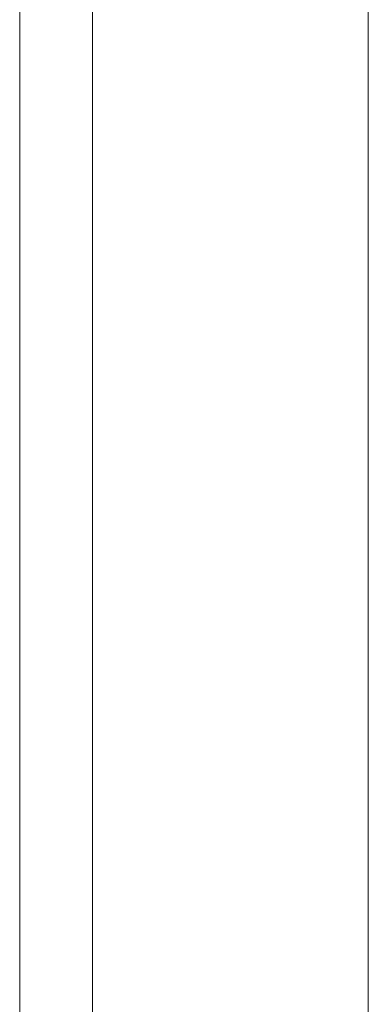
# Model space of a CAD drawing. Header units: metres. Extents: x 2.9 to 42.3, y -72.9 to -49.3.
# Tile 232 of 256: x 22.4 to 23, y -65.9 to -64.2. Entities that reach past the tile are written whole.
import ezdxf

# ---------------------------------------------------------------- set-up
doc = ezdxf.new("R2010")
doc.units = ezdxf.units.M
doc.layers.add('A-GENM', color=7, linetype='Continuous', lineweight=18)
doc.layers.add('G-ANNO-SYMB', color=7, linetype='Continuous', lineweight=9)

# ---------------------------------------------------------------- blocks, each defined once
blk = doc.blocks.new('Modelos genéricos 24 - Modelos genéricos 2-6876269-2PAV')
at = {"layer": 'A-GENM', "color": 253, "true_color": 0xaaaaaa}
for p, q in [((22.4173, -67.6706), (22.4173, -61.4604)), ((22.5437, -61.4604), (22.5437, -67.6706))]:
    blk.add_line(p, q, dxfattribs=at)
blk = doc.blocks.new('4 GRE - ESCOLA DE CINEMA E AUDIOVISUAL CINE REX R07_rvt-1-2PAV')
at = {"layer": 'A-GENM', "color": 253, "lineweight": 18, "true_color": 0xaaaaaa}
blk.add_blockref('Modelos genéricos 24 - Modelos genéricos 2-6876269-2PAV', (0, 0), dxfattribs=at)

msp = doc.modelspace()

# ---------------------------------------------------------------- linework, layer by layer
at = {"layer": 'G-ANNO-SYMB'}
msp.add_line((23.0213, -50.5084), (23.0213, -72.4368), dxfattribs=at)

# ---------------------------------------------------------------- block references
at = {"lineweight": 5}
msp.add_blockref('4 GRE - ESCOLA DE CINEMA E AUDIOVISUAL CINE REX R07_rvt-1-2PAV', (0, 0), dxfattribs=at)

doc.saveas('drawing.dxf')
